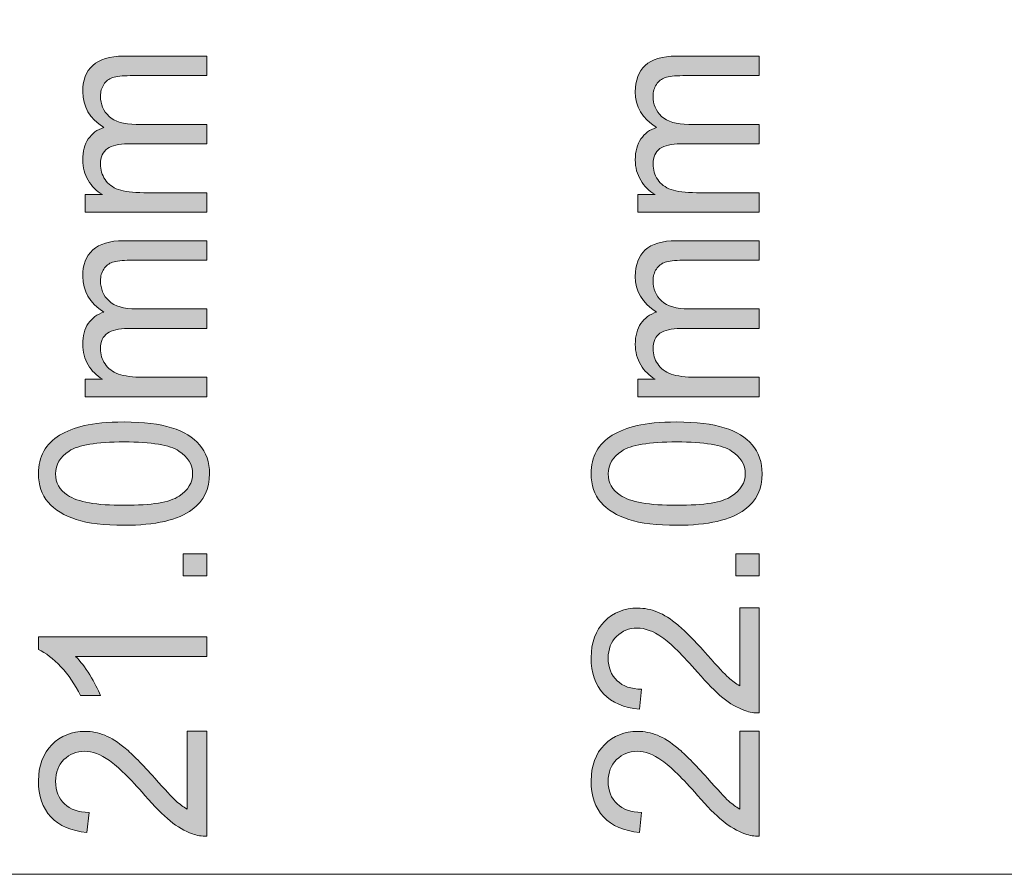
# Model space of a CAD drawing. Header units: millimetres. Extents: x 7 to 595, y -296 to -6.
# Tile 28 of 131: x 25 to 43, y -80 to -64. Entities that reach past the tile are written whole.
import ezdxf

# ---------------------------------------------------------------- set-up
doc = ezdxf.new("R2010")
doc.units = ezdxf.units.MM
doc.header["$MEASUREMENT"] = 0
doc.layers.add('Layer 1', color=7, linetype='Continuous', lineweight=0)

# ---------------------------------------------------------------- blocks, each defined once
blk = doc.blocks.new('Block_1')
at = {"layer": 'Layer 1', "true_color": 0x010101, "transparency": 33554687}
h = blk.add_hatch(color=18, dxfattribs=at)
edge = h.paths.add_edge_path()
edge.add_spline(control_points=[(28.391, -67.422), (28.391, -67.422), (26.17, -67.422), (26.17, -67.422), (26.17, -67.422), (26.17, -67.102), (26.17, -67.102), (26.17, -67.102), (26.484, -67.102), (26.484, -67.102), (26.375, -67.037), (26.288, -66.949), (26.222, -66.839), (26.156, -66.73), (26.123, -66.606), (26.123, -66.466), (26.123, -66.31), (26.157, -66.183), (26.225, -66.084), (26.293, -65.984), (26.388, -65.914), (26.511, -65.873), (26.252, -65.706), (26.123, -65.489), (26.123, -65.222), (26.123, -65.012), (26.184, -64.851), (26.306, -64.739), (26.428, -64.626), (26.615, -64.569), (26.868, -64.569), (26.868, -64.569), (28.391, -64.569), (28.391, -64.569), (28.391, -64.569), (28.391, -64.926), (28.391, -64.926), (28.391, -64.926), (26.993, -64.926), (26.993, -64.926), (26.843, -64.926), (26.735, -64.938), (26.669, -64.961), (26.602, -64.984), (26.549, -65.026), (26.509, -65.087), (26.468, -65.148), (26.448, -65.22), (26.448, -65.301), (26.448, -65.45), (26.5, -65.573), (26.604, -65.671), (26.708, -65.769), (26.874, -65.817), (27.102, -65.817), (27.102, -65.817), (28.391, -65.817), (28.391, -65.817), (28.391, -65.817), (28.391, -66.174), (28.391, -66.174), (28.391, -66.174), (26.95, -66.174), (26.95, -66.174), (26.783, -66.174), (26.657, -66.203), (26.574, -66.261), (26.49, -66.319), (26.448, -66.414), (26.448, -66.546), (26.448, -66.646), (26.476, -66.739), (26.532, -66.824), (26.587, -66.909), (26.669, -66.97), (26.776, -67.009), (26.883, -67.047), (27.038, -67.066), (27.24, -67.066), (27.24, -67.066), (28.391, -67.066), (28.391, -67.066), (28.391, -67.066), (28.391, -67.422), (28.391, -67.422)], knot_values=[0, 0, 0, 0, 1, 1, 1, 2, 2, 2, 3, 3, 3, 4, 4, 4, 5, 5, 5, 6, 6, 6, 7, 7, 7, 8, 8, 8, 9, 9, 9, 10, 10, 10, 11, 11, 11, 12, 12, 12, 13, 13, 13, 14, 14, 14, 15, 15, 15, 16, 16, 16, 17, 17, 17, 18, 18, 18, 19, 19, 19, 20, 20, 20, 21, 21, 21, 22, 22, 22, 23, 23, 23, 24, 24, 24, 25, 25, 25, 26, 26, 26, 27, 27, 27, 28, 28, 28, 28], degree=3, periodic=0)
h = blk.add_hatch(color=18, dxfattribs=at)
edge = h.paths.add_edge_path()
edge.add_spline(control_points=[(38.498, -67.422), (38.498, -67.422), (36.277, -67.422), (36.277, -67.422), (36.277, -67.422), (36.277, -67.102), (36.277, -67.102), (36.277, -67.102), (36.591, -67.102), (36.591, -67.102), (36.483, -67.037), (36.395, -66.949), (36.329, -66.839), (36.263, -66.73), (36.23, -66.606), (36.23, -66.466), (36.23, -66.31), (36.264, -66.183), (36.332, -66.084), (36.401, -65.984), (36.496, -65.914), (36.618, -65.873), (36.359, -65.706), (36.23, -65.489), (36.23, -65.222), (36.23, -65.012), (36.291, -64.851), (36.413, -64.739), (36.535, -64.626), (36.722, -64.569), (36.975, -64.569), (36.975, -64.569), (38.498, -64.569), (38.498, -64.569), (38.498, -64.569), (38.498, -64.926), (38.498, -64.926), (38.498, -64.926), (37.1, -64.926), (37.1, -64.926), (36.951, -64.926), (36.842, -64.938), (36.776, -64.961), (36.71, -64.984), (36.657, -65.026), (36.616, -65.087), (36.575, -65.148), (36.555, -65.22), (36.555, -65.301), (36.555, -65.45), (36.608, -65.573), (36.711, -65.671), (36.815, -65.769), (36.981, -65.817), (37.209, -65.817), (37.209, -65.817), (38.498, -65.817), (38.498, -65.817), (38.498, -65.817), (38.498, -66.174), (38.498, -66.174), (38.498, -66.174), (37.057, -66.174), (37.057, -66.174), (36.89, -66.174), (36.764, -66.203), (36.681, -66.261), (36.598, -66.319), (36.555, -66.414), (36.555, -66.546), (36.555, -66.646), (36.583, -66.739), (36.639, -66.824), (36.695, -66.909), (36.776, -66.97), (36.884, -67.009), (36.99, -67.047), (37.145, -67.066), (37.347, -67.066), (37.347, -67.066), (38.498, -67.066), (38.498, -67.066), (38.498, -67.066), (38.498, -67.422), (38.498, -67.422)], knot_values=[0, 0, 0, 0, 1, 1, 1, 2, 2, 2, 3, 3, 3, 4, 4, 4, 5, 5, 5, 6, 6, 6, 7, 7, 7, 8, 8, 8, 9, 9, 9, 10, 10, 10, 11, 11, 11, 12, 12, 12, 13, 13, 13, 14, 14, 14, 15, 15, 15, 16, 16, 16, 17, 17, 17, 18, 18, 18, 19, 19, 19, 20, 20, 20, 21, 21, 21, 22, 22, 22, 23, 23, 23, 24, 24, 24, 25, 25, 25, 26, 26, 26, 27, 27, 27, 28, 28, 28, 28], degree=3, periodic=0)
h = blk.add_hatch(color=18, dxfattribs=at)
edge = h.paths.add_edge_path()
edge.add_spline(control_points=[(28.391, -70.798), (28.391, -70.798), (26.17, -70.798), (26.17, -70.798), (26.17, -70.798), (26.17, -70.478), (26.17, -70.478), (26.17, -70.478), (26.484, -70.478), (26.484, -70.478), (26.375, -70.412), (26.288, -70.324), (26.222, -70.215), (26.156, -70.106), (26.123, -69.981), (26.123, -69.841), (26.123, -69.686), (26.157, -69.558), (26.225, -69.459), (26.293, -69.36), (26.388, -69.29), (26.511, -69.249), (26.252, -69.082), (26.123, -68.865), (26.123, -68.597), (26.123, -68.388), (26.184, -68.227), (26.306, -68.114), (26.428, -68.002), (26.615, -67.945), (26.868, -67.945), (26.868, -67.945), (28.391, -67.945), (28.391, -67.945), (28.391, -67.945), (28.391, -68.302), (28.391, -68.302), (28.391, -68.302), (26.993, -68.302), (26.993, -68.302), (26.843, -68.302), (26.735, -68.314), (26.669, -68.337), (26.602, -68.36), (26.549, -68.401), (26.509, -68.463), (26.468, -68.524), (26.448, -68.595), (26.448, -68.677), (26.448, -68.826), (26.5, -68.949), (26.604, -69.046), (26.708, -69.144), (26.874, -69.193), (27.102, -69.193), (27.102, -69.193), (28.391, -69.193), (28.391, -69.193), (28.391, -69.193), (28.391, -69.55), (28.391, -69.55), (28.391, -69.55), (26.95, -69.55), (26.95, -69.55), (26.783, -69.55), (26.657, -69.579), (26.574, -69.637), (26.49, -69.695), (26.448, -69.79), (26.448, -69.922), (26.448, -70.022), (26.476, -70.114), (26.532, -70.199), (26.587, -70.284), (26.669, -70.346), (26.776, -70.384), (26.883, -70.422), (27.038, -70.441), (27.24, -70.441), (27.24, -70.441), (28.391, -70.441), (28.391, -70.441), (28.391, -70.441), (28.391, -70.798), (28.391, -70.798)], knot_values=[0, 0, 0, 0, 1, 1, 1, 2, 2, 2, 3, 3, 3, 4, 4, 4, 5, 5, 5, 6, 6, 6, 7, 7, 7, 8, 8, 8, 9, 9, 9, 10, 10, 10, 11, 11, 11, 12, 12, 12, 13, 13, 13, 14, 14, 14, 15, 15, 15, 16, 16, 16, 17, 17, 17, 18, 18, 18, 19, 19, 19, 20, 20, 20, 21, 21, 21, 22, 22, 22, 23, 23, 23, 24, 24, 24, 25, 25, 25, 26, 26, 26, 27, 27, 27, 28, 28, 28, 28], degree=3, periodic=0)
h = blk.add_hatch(color=18, dxfattribs=at)
edge = h.paths.add_edge_path()
edge.add_spline(control_points=[(38.498, -70.798), (38.498, -70.798), (36.277, -70.798), (36.277, -70.798), (36.277, -70.798), (36.277, -70.478), (36.277, -70.478), (36.277, -70.478), (36.591, -70.478), (36.591, -70.478), (36.483, -70.412), (36.395, -70.324), (36.329, -70.215), (36.263, -70.106), (36.23, -69.981), (36.23, -69.841), (36.23, -69.686), (36.264, -69.558), (36.332, -69.459), (36.401, -69.36), (36.496, -69.29), (36.618, -69.249), (36.359, -69.082), (36.23, -68.865), (36.23, -68.597), (36.23, -68.388), (36.291, -68.227), (36.413, -68.114), (36.535, -68.002), (36.722, -67.945), (36.975, -67.945), (36.975, -67.945), (38.498, -67.945), (38.498, -67.945), (38.498, -67.945), (38.498, -68.302), (38.498, -68.302), (38.498, -68.302), (37.1, -68.302), (37.1, -68.302), (36.951, -68.302), (36.842, -68.314), (36.776, -68.337), (36.71, -68.36), (36.657, -68.401), (36.616, -68.463), (36.575, -68.524), (36.555, -68.595), (36.555, -68.677), (36.555, -68.826), (36.608, -68.949), (36.711, -69.046), (36.815, -69.144), (36.981, -69.193), (37.209, -69.193), (37.209, -69.193), (38.498, -69.193), (38.498, -69.193), (38.498, -69.193), (38.498, -69.55), (38.498, -69.55), (38.498, -69.55), (37.057, -69.55), (37.057, -69.55), (36.89, -69.55), (36.764, -69.579), (36.681, -69.637), (36.598, -69.695), (36.555, -69.79), (36.555, -69.922), (36.555, -70.022), (36.583, -70.114), (36.639, -70.199), (36.695, -70.284), (36.776, -70.346), (36.884, -70.384), (36.99, -70.422), (37.145, -70.441), (37.347, -70.441), (37.347, -70.441), (38.498, -70.441), (38.498, -70.441), (38.498, -70.441), (38.498, -70.798), (38.498, -70.798)], knot_values=[0, 0, 0, 0, 1, 1, 1, 2, 2, 2, 3, 3, 3, 4, 4, 4, 5, 5, 5, 6, 6, 6, 7, 7, 7, 8, 8, 8, 9, 9, 9, 10, 10, 10, 11, 11, 11, 12, 12, 12, 13, 13, 13, 14, 14, 14, 15, 15, 15, 16, 16, 16, 17, 17, 17, 18, 18, 18, 19, 19, 19, 20, 20, 20, 21, 21, 21, 22, 22, 22, 23, 23, 23, 24, 24, 24, 25, 25, 25, 26, 26, 26, 27, 27, 27, 28, 28, 28, 28], degree=3, periodic=0)
h = blk.add_hatch(color=18, dxfattribs=at)
edge = h.paths.add_edge_path()
edge.add_spline(control_points=[(26.88, -72.784), (27.385, -72.784), (27.72, -72.729), (27.885, -72.617), (28.051, -72.506), (28.134, -72.368), (28.134, -72.205), (28.134, -72.041), (28.051, -71.903), (27.884, -71.792), (27.718, -71.681), (27.383, -71.625), (26.88, -71.625), (26.376, -71.625), (26.041, -71.681), (25.876, -71.792), (25.709, -71.903), (25.627, -72.042), (25.627, -72.209), (25.627, -72.372), (25.7, -72.503), (25.846, -72.601), (26.033, -72.723), (26.378, -72.784), (26.88, -72.784)], knot_values=[0, 0, 0, 0, 1, 1, 1, 2, 2, 2, 3, 3, 3, 4, 4, 4, 5, 5, 5, 6, 6, 6, 7, 7, 7, 8, 8, 8, 8], degree=3, periodic=0)
edge = h.paths.add_edge_path()
edge.add_spline(control_points=[(26.879, -73.149), (26.517, -73.149), (26.225, -73.114), (26.004, -73.043), (25.782, -72.973), (25.612, -72.868), (25.493, -72.729), (25.374, -72.59), (25.314, -72.415), (25.314, -72.205), (25.314, -72.049), (25.347, -71.913), (25.413, -71.795), (25.48, -71.677), (25.575, -71.58), (25.7, -71.504), (25.824, -71.429), (25.976, -71.369), (26.155, -71.326), (26.334, -71.282), (26.576, -71.26), (26.879, -71.26), (27.238, -71.26), (27.529, -71.296), (27.75, -71.365), (27.972, -71.435), (28.143, -71.539), (28.262, -71.679), (28.382, -71.817), (28.442, -71.993), (28.442, -72.205), (28.442, -72.484), (28.337, -72.703), (28.127, -72.862), (27.87, -73.054), (27.454, -73.149), (26.879, -73.149), (26.879, -73.149), (26.879, -73.149), (26.879, -73.149)], knot_values=[0, 0, 0, 0, 1, 1, 1, 2, 2, 2, 3, 3, 3, 4, 4, 4, 5, 5, 5, 6, 6, 6, 7, 7, 7, 8, 8, 8, 9, 9, 9, 10, 10, 10, 11, 11, 11, 12, 12, 12, 13, 13, 13, 13], degree=3, periodic=0)
h = blk.add_hatch(color=18, dxfattribs=at)
edge = h.paths.add_edge_path()
edge.add_spline(control_points=[(36.988, -72.784), (37.492, -72.784), (37.827, -72.729), (37.992, -72.617), (38.159, -72.506), (38.241, -72.368), (38.241, -72.205), (38.241, -72.041), (38.158, -71.903), (37.992, -71.792), (37.825, -71.681), (37.49, -71.625), (36.988, -71.625), (36.483, -71.625), (36.148, -71.681), (35.983, -71.792), (35.817, -71.903), (35.734, -72.042), (35.734, -72.209), (35.734, -72.372), (35.807, -72.503), (35.954, -72.601), (36.14, -72.723), (36.485, -72.784), (36.988, -72.784)], knot_values=[0, 0, 0, 0, 1, 1, 1, 2, 2, 2, 3, 3, 3, 4, 4, 4, 5, 5, 5, 6, 6, 6, 7, 7, 7, 8, 8, 8, 8], degree=3, periodic=0)
edge = h.paths.add_edge_path()
edge.add_spline(control_points=[(36.986, -73.149), (36.625, -73.149), (36.332, -73.114), (36.111, -73.043), (35.889, -72.973), (35.719, -72.868), (35.6, -72.729), (35.481, -72.59), (35.422, -72.415), (35.422, -72.205), (35.422, -72.049), (35.454, -71.913), (35.521, -71.795), (35.587, -71.677), (35.683, -71.58), (35.807, -71.504), (35.931, -71.429), (36.083, -71.369), (36.262, -71.326), (36.441, -71.282), (36.683, -71.26), (36.986, -71.26), (37.346, -71.26), (37.637, -71.296), (37.858, -71.365), (38.079, -71.435), (38.25, -71.539), (38.37, -71.679), (38.489, -71.817), (38.549, -71.993), (38.549, -72.205), (38.549, -72.484), (38.444, -72.703), (38.234, -72.862), (37.977, -73.054), (37.562, -73.149), (36.986, -73.149), (36.986, -73.149), (36.986, -73.149), (36.986, -73.149)], knot_values=[0, 0, 0, 0, 1, 1, 1, 2, 2, 2, 3, 3, 3, 4, 4, 4, 5, 5, 5, 6, 6, 6, 7, 7, 7, 8, 8, 8, 9, 9, 9, 10, 10, 10, 11, 11, 11, 12, 12, 12, 13, 13, 13, 13], degree=3, periodic=0)
for points in [[(28.391, -74.076), (27.963, -74.076), (27.963, -73.671), (28.391, -73.671)], [(38.498, -74.076), (38.07, -74.076), (38.07, -73.671), (38.498, -73.671)]]:
    blk.add_hatch(color=18, dxfattribs=at).paths.add_polyline_path(points)
h = blk.add_hatch(color=18, dxfattribs=at)
edge = h.paths.add_edge_path()
edge.add_spline(control_points=[(38.139, -74.66), (38.139, -74.66), (38.498, -74.66), (38.498, -74.66), (38.498, -74.66), (38.498, -76.581), (38.498, -76.581), (38.407, -76.584), (38.32, -76.57), (38.236, -76.539), (38.099, -76.49), (37.962, -76.411), (37.829, -76.302), (37.696, -76.194), (37.542, -76.038), (37.367, -75.836), (37.094, -75.522), (36.878, -75.309), (36.718, -75.197), (36.558, -75.085), (36.407, -75.029), (36.264, -75.029), (36.115, -75.029), (35.99, -75.08), (35.887, -75.181), (35.785, -75.282), (35.734, -75.415), (35.734, -75.578), (35.734, -75.75), (35.788, -75.888), (35.897, -75.991), (36.004, -76.094), (36.154, -76.146), (36.346, -76.148), (36.346, -76.148), (36.307, -76.512), (36.307, -76.512), (36.019, -76.487), (35.8, -76.393), (35.648, -76.229), (35.497, -76.065), (35.422, -75.846), (35.422, -75.569), (35.422, -75.291), (35.503, -75.07), (35.666, -74.908), (35.83, -74.745), (36.032, -74.664), (36.273, -74.664), (36.396, -74.664), (36.516, -74.688), (36.635, -74.736), (36.754, -74.783), (36.879, -74.862), (37.01, -74.972), (37.14, -75.083), (37.321, -75.266), (37.549, -75.522), (37.739, -75.736), (37.867, -75.873), (37.935, -75.934), (38.002, -75.995), (38.07, -76.045), (38.139, -76.085), (38.139, -76.085), (38.139, -74.66), (38.139, -74.66)], knot_values=[0, 0, 0, 0, 1, 1, 1, 2, 2, 2, 3, 3, 3, 4, 4, 4, 5, 5, 5, 6, 6, 6, 7, 7, 7, 8, 8, 8, 9, 9, 9, 10, 10, 10, 11, 11, 11, 12, 12, 12, 13, 13, 13, 14, 14, 14, 15, 15, 15, 16, 16, 16, 17, 17, 17, 18, 18, 18, 19, 19, 19, 20, 20, 20, 21, 21, 21, 22, 22, 22, 22], degree=3, periodic=0)
h = blk.add_hatch(color=18, dxfattribs=at)
edge = h.paths.add_edge_path()
edge.add_spline(control_points=[(28.391, -75.191), (28.391, -75.191), (28.391, -75.548), (28.391, -75.548), (28.391, -75.548), (25.993, -75.548), (25.993, -75.548), (26.08, -75.634), (26.167, -75.746), (26.253, -75.886), (26.339, -76.025), (26.404, -76.15), (26.447, -76.261), (26.447, -76.261), (26.083, -76.261), (26.083, -76.261), (25.985, -76.062), (25.865, -75.888), (25.724, -75.738), (25.583, -75.589), (25.447, -75.483), (25.314, -75.421), (25.314, -75.421), (25.314, -75.191), (25.314, -75.191), (25.314, -75.191), (28.391, -75.191), (28.391, -75.191)], knot_values=[0, 0, 0, 0, 1, 1, 1, 2, 2, 2, 3, 3, 3, 4, 4, 4, 5, 5, 5, 6, 6, 6, 7, 7, 7, 8, 8, 8, 9, 9, 9, 9], degree=3, periodic=0)
h = blk.add_hatch(color=18, dxfattribs=at)
edge = h.paths.add_edge_path()
edge.add_spline(control_points=[(28.031, -76.914), (28.031, -76.914), (28.391, -76.914), (28.391, -76.914), (28.391, -76.914), (28.391, -78.835), (28.391, -78.835), (28.3, -78.838), (28.213, -78.824), (28.129, -78.793), (27.991, -78.744), (27.855, -78.665), (27.722, -78.556), (27.589, -78.447), (27.434, -78.292), (27.26, -78.09), (26.987, -77.776), (26.771, -77.563), (26.611, -77.451), (26.451, -77.339), (26.3, -77.283), (26.157, -77.283), (26.008, -77.283), (25.883, -77.334), (25.78, -77.435), (25.678, -77.536), (25.627, -77.669), (25.627, -77.831), (25.627, -78.004), (25.681, -78.141), (25.789, -78.245), (25.897, -78.348), (26.047, -78.4), (26.239, -78.401), (26.239, -78.401), (26.2, -78.766), (26.2, -78.766), (25.912, -78.741), (25.692, -78.647), (25.541, -78.483), (25.39, -78.319), (25.314, -78.1), (25.314, -77.823), (25.314, -77.545), (25.396, -77.324), (25.559, -77.162), (25.722, -76.999), (25.925, -76.918), (26.166, -76.918), (26.288, -76.918), (26.409, -76.942), (26.527, -76.99), (26.646, -77.037), (26.771, -77.116), (26.902, -77.226), (27.033, -77.337), (27.213, -77.52), (27.442, -77.775), (27.631, -77.989), (27.76, -78.127), (27.827, -78.188), (27.895, -78.249), (27.963, -78.299), (28.031, -78.339), (28.031, -78.339), (28.031, -76.914), (28.031, -76.914)], knot_values=[0, 0, 0, 0, 1, 1, 1, 2, 2, 2, 3, 3, 3, 4, 4, 4, 5, 5, 5, 6, 6, 6, 7, 7, 7, 8, 8, 8, 9, 9, 9, 10, 10, 10, 11, 11, 11, 12, 12, 12, 13, 13, 13, 14, 14, 14, 15, 15, 15, 16, 16, 16, 17, 17, 17, 18, 18, 18, 19, 19, 19, 20, 20, 20, 21, 21, 21, 22, 22, 22, 22], degree=3, periodic=0)
h = blk.add_hatch(color=18, dxfattribs=at)
edge = h.paths.add_edge_path()
edge.add_spline(control_points=[(38.139, -76.914), (38.139, -76.914), (38.498, -76.914), (38.498, -76.914), (38.498, -76.914), (38.498, -78.835), (38.498, -78.835), (38.407, -78.838), (38.32, -78.824), (38.236, -78.793), (38.099, -78.744), (37.962, -78.665), (37.829, -78.556), (37.696, -78.447), (37.542, -78.292), (37.367, -78.09), (37.094, -77.776), (36.878, -77.563), (36.718, -77.451), (36.558, -77.339), (36.407, -77.283), (36.264, -77.283), (36.115, -77.283), (35.99, -77.334), (35.887, -77.435), (35.785, -77.536), (35.734, -77.669), (35.734, -77.831), (35.734, -78.004), (35.788, -78.141), (35.897, -78.245), (36.004, -78.348), (36.154, -78.4), (36.346, -78.401), (36.346, -78.401), (36.307, -78.766), (36.307, -78.766), (36.019, -78.741), (35.8, -78.647), (35.648, -78.483), (35.497, -78.319), (35.422, -78.1), (35.422, -77.823), (35.422, -77.545), (35.503, -77.324), (35.666, -77.162), (35.83, -76.999), (36.032, -76.918), (36.273, -76.918), (36.396, -76.918), (36.516, -76.942), (36.635, -76.99), (36.754, -77.037), (36.879, -77.116), (37.01, -77.226), (37.14, -77.337), (37.321, -77.52), (37.549, -77.775), (37.739, -77.989), (37.867, -78.127), (37.935, -78.188), (38.002, -78.249), (38.07, -78.299), (38.139, -78.339), (38.139, -78.339), (38.139, -76.914), (38.139, -76.914)], knot_values=[0, 0, 0, 0, 1, 1, 1, 2, 2, 2, 3, 3, 3, 4, 4, 4, 5, 5, 5, 6, 6, 6, 7, 7, 7, 8, 8, 8, 9, 9, 9, 10, 10, 10, 11, 11, 11, 12, 12, 12, 13, 13, 13, 14, 14, 14, 15, 15, 15, 16, 16, 16, 17, 17, 17, 18, 18, 18, 19, 19, 19, 20, 20, 20, 21, 21, 21, 22, 22, 22, 22], degree=3, periodic=0)
at = {"layer": 'Layer 1'}
for points in [[(28.391, -74.076), (27.963, -74.076), (27.963, -73.671), (28.391, -73.671)], [(38.498, -74.076), (38.07, -74.076), (38.07, -73.671), (38.498, -73.671)]]:
    blk.add_lwpolyline(points, close=True, dxfattribs=at)
for points, knots in [([(28.391, -67.422), (28.391, -67.422), (26.17, -67.422), (26.17, -67.422), (26.17, -67.422), (26.17, -67.102), (26.17, -67.102), (26.17, -67.102), (26.484, -67.102), (26.484, -67.102), (26.375, -67.037), (26.288, -66.949), (26.222, -66.839), (26.156, -66.73), (26.123, -66.606), (26.123, -66.466), (26.123, -66.31), (26.157, -66.183), (26.225, -66.084), (26.293, -65.984), (26.388, -65.914), (26.511, -65.873), (26.252, -65.706), (26.123, -65.489), (26.123, -65.222), (26.123, -65.012), (26.184, -64.851), (26.306, -64.739), (26.428, -64.626), (26.615, -64.569), (26.868, -64.569), (26.868, -64.569), (28.391, -64.569), (28.391, -64.569), (28.391, -64.569), (28.391, -64.926), (28.391, -64.926), (28.391, -64.926), (26.993, -64.926), (26.993, -64.926), (26.843, -64.926), (26.735, -64.938), (26.669, -64.961), (26.602, -64.984), (26.549, -65.026), (26.509, -65.087), (26.468, -65.148), (26.448, -65.22), (26.448, -65.301), (26.448, -65.45), (26.5, -65.573), (26.604, -65.671), (26.708, -65.769), (26.874, -65.817), (27.102, -65.817), (27.102, -65.817), (28.391, -65.817), (28.391, -65.817), (28.391, -65.817), (28.391, -66.174), (28.391, -66.174), (28.391, -66.174), (26.95, -66.174), (26.95, -66.174), (26.783, -66.174), (26.657, -66.203), (26.574, -66.261), (26.49, -66.319), (26.448, -66.414), (26.448, -66.546), (26.448, -66.646), (26.476, -66.739), (26.532, -66.824), (26.587, -66.909), (26.669, -66.97), (26.776, -67.009), (26.883, -67.047), (27.038, -67.066), (27.24, -67.066), (27.24, -67.066), (28.391, -67.066), (28.391, -67.066), (28.391, -67.066), (28.391, -67.422), (28.391, -67.422)], [0, 0, 0, 0, 1, 1, 1, 2, 2, 2, 3, 3, 3, 4, 4, 4, 5, 5, 5, 6, 6, 6, 7, 7, 7, 8, 8, 8, 9, 9, 9, 10, 10, 10, 11, 11, 11, 12, 12, 12, 13, 13, 13, 14, 14, 14, 15, 15, 15, 16, 16, 16, 17, 17, 17, 18, 18, 18, 19, 19, 19, 20, 20, 20, 21, 21, 21, 22, 22, 22, 23, 23, 23, 24, 24, 24, 25, 25, 25, 26, 26, 26, 27, 27, 27, 28, 28, 28, 28]), ([(38.498, -67.422), (38.498, -67.422), (36.277, -67.422), (36.277, -67.422), (36.277, -67.422), (36.277, -67.102), (36.277, -67.102), (36.277, -67.102), (36.591, -67.102), (36.591, -67.102), (36.483, -67.037), (36.395, -66.949), (36.329, -66.839), (36.263, -66.73), (36.23, -66.606), (36.23, -66.466), (36.23, -66.31), (36.264, -66.183), (36.332, -66.084), (36.401, -65.984), (36.496, -65.914), (36.618, -65.873), (36.359, -65.706), (36.23, -65.489), (36.23, -65.222), (36.23, -65.012), (36.291, -64.851), (36.413, -64.739), (36.535, -64.626), (36.722, -64.569), (36.975, -64.569), (36.975, -64.569), (38.498, -64.569), (38.498, -64.569), (38.498, -64.569), (38.498, -64.926), (38.498, -64.926), (38.498, -64.926), (37.1, -64.926), (37.1, -64.926), (36.951, -64.926), (36.842, -64.938), (36.776, -64.961), (36.71, -64.984), (36.657, -65.026), (36.616, -65.087), (36.575, -65.148), (36.555, -65.22), (36.555, -65.301), (36.555, -65.45), (36.608, -65.573), (36.711, -65.671), (36.815, -65.769), (36.981, -65.817), (37.209, -65.817), (37.209, -65.817), (38.498, -65.817), (38.498, -65.817), (38.498, -65.817), (38.498, -66.174), (38.498, -66.174), (38.498, -66.174), (37.057, -66.174), (37.057, -66.174), (36.89, -66.174), (36.764, -66.203), (36.681, -66.261), (36.598, -66.319), (36.555, -66.414), (36.555, -66.546), (36.555, -66.646), (36.583, -66.739), (36.639, -66.824), (36.695, -66.909), (36.776, -66.97), (36.884, -67.009), (36.99, -67.047), (37.145, -67.066), (37.347, -67.066), (37.347, -67.066), (38.498, -67.066), (38.498, -67.066), (38.498, -67.066), (38.498, -67.422), (38.498, -67.422)], [0, 0, 0, 0, 1, 1, 1, 2, 2, 2, 3, 3, 3, 4, 4, 4, 5, 5, 5, 6, 6, 6, 7, 7, 7, 8, 8, 8, 9, 9, 9, 10, 10, 10, 11, 11, 11, 12, 12, 12, 13, 13, 13, 14, 14, 14, 15, 15, 15, 16, 16, 16, 17, 17, 17, 18, 18, 18, 19, 19, 19, 20, 20, 20, 21, 21, 21, 22, 22, 22, 23, 23, 23, 24, 24, 24, 25, 25, 25, 26, 26, 26, 27, 27, 27, 28, 28, 28, 28]), ([(28.391, -70.798), (28.391, -70.798), (26.17, -70.798), (26.17, -70.798), (26.17, -70.798), (26.17, -70.478), (26.17, -70.478), (26.17, -70.478), (26.484, -70.478), (26.484, -70.478), (26.375, -70.412), (26.288, -70.324), (26.222, -70.215), (26.156, -70.106), (26.123, -69.981), (26.123, -69.841), (26.123, -69.686), (26.157, -69.558), (26.225, -69.459), (26.293, -69.36), (26.388, -69.29), (26.511, -69.249), (26.252, -69.082), (26.123, -68.865), (26.123, -68.597), (26.123, -68.388), (26.184, -68.227), (26.306, -68.114), (26.428, -68.002), (26.615, -67.945), (26.868, -67.945), (26.868, -67.945), (28.391, -67.945), (28.391, -67.945), (28.391, -67.945), (28.391, -68.302), (28.391, -68.302), (28.391, -68.302), (26.993, -68.302), (26.993, -68.302), (26.843, -68.302), (26.735, -68.314), (26.669, -68.337), (26.602, -68.36), (26.549, -68.401), (26.509, -68.463), (26.468, -68.524), (26.448, -68.595), (26.448, -68.677), (26.448, -68.826), (26.5, -68.949), (26.604, -69.046), (26.708, -69.144), (26.874, -69.193), (27.102, -69.193), (27.102, -69.193), (28.391, -69.193), (28.391, -69.193), (28.391, -69.193), (28.391, -69.55), (28.391, -69.55), (28.391, -69.55), (26.95, -69.55), (26.95, -69.55), (26.783, -69.55), (26.657, -69.579), (26.574, -69.637), (26.49, -69.695), (26.448, -69.79), (26.448, -69.922), (26.448, -70.022), (26.476, -70.114), (26.532, -70.199), (26.587, -70.284), (26.669, -70.346), (26.776, -70.384), (26.883, -70.422), (27.038, -70.441), (27.24, -70.441), (27.24, -70.441), (28.391, -70.441), (28.391, -70.441), (28.391, -70.441), (28.391, -70.798), (28.391, -70.798)], [0, 0, 0, 0, 1, 1, 1, 2, 2, 2, 3, 3, 3, 4, 4, 4, 5, 5, 5, 6, 6, 6, 7, 7, 7, 8, 8, 8, 9, 9, 9, 10, 10, 10, 11, 11, 11, 12, 12, 12, 13, 13, 13, 14, 14, 14, 15, 15, 15, 16, 16, 16, 17, 17, 17, 18, 18, 18, 19, 19, 19, 20, 20, 20, 21, 21, 21, 22, 22, 22, 23, 23, 23, 24, 24, 24, 25, 25, 25, 26, 26, 26, 27, 27, 27, 28, 28, 28, 28]), ([(38.498, -70.798), (38.498, -70.798), (36.277, -70.798), (36.277, -70.798), (36.277, -70.798), (36.277, -70.478), (36.277, -70.478), (36.277, -70.478), (36.591, -70.478), (36.591, -70.478), (36.483, -70.412), (36.395, -70.324), (36.329, -70.215), (36.263, -70.106), (36.23, -69.981), (36.23, -69.841), (36.23, -69.686), (36.264, -69.558), (36.332, -69.459), (36.401, -69.36), (36.496, -69.29), (36.618, -69.249), (36.359, -69.082), (36.23, -68.865), (36.23, -68.597), (36.23, -68.388), (36.291, -68.227), (36.413, -68.114), (36.535, -68.002), (36.722, -67.945), (36.975, -67.945), (36.975, -67.945), (38.498, -67.945), (38.498, -67.945), (38.498, -67.945), (38.498, -68.302), (38.498, -68.302), (38.498, -68.302), (37.1, -68.302), (37.1, -68.302), (36.951, -68.302), (36.842, -68.314), (36.776, -68.337), (36.71, -68.36), (36.657, -68.401), (36.616, -68.463), (36.575, -68.524), (36.555, -68.595), (36.555, -68.677), (36.555, -68.826), (36.608, -68.949), (36.711, -69.046), (36.815, -69.144), (36.981, -69.193), (37.209, -69.193), (37.209, -69.193), (38.498, -69.193), (38.498, -69.193), (38.498, -69.193), (38.498, -69.55), (38.498, -69.55), (38.498, -69.55), (37.057, -69.55), (37.057, -69.55), (36.89, -69.55), (36.764, -69.579), (36.681, -69.637), (36.598, -69.695), (36.555, -69.79), (36.555, -69.922), (36.555, -70.022), (36.583, -70.114), (36.639, -70.199), (36.695, -70.284), (36.776, -70.346), (36.884, -70.384), (36.99, -70.422), (37.145, -70.441), (37.347, -70.441), (37.347, -70.441), (38.498, -70.441), (38.498, -70.441), (38.498, -70.441), (38.498, -70.798), (38.498, -70.798)], [0, 0, 0, 0, 1, 1, 1, 2, 2, 2, 3, 3, 3, 4, 4, 4, 5, 5, 5, 6, 6, 6, 7, 7, 7, 8, 8, 8, 9, 9, 9, 10, 10, 10, 11, 11, 11, 12, 12, 12, 13, 13, 13, 14, 14, 14, 15, 15, 15, 16, 16, 16, 17, 17, 17, 18, 18, 18, 19, 19, 19, 20, 20, 20, 21, 21, 21, 22, 22, 22, 23, 23, 23, 24, 24, 24, 25, 25, 25, 26, 26, 26, 27, 27, 27, 28, 28, 28, 28]), ([(26.879, -73.149), (26.517, -73.149), (26.225, -73.114), (26.004, -73.043), (25.782, -72.973), (25.612, -72.868), (25.493, -72.729), (25.374, -72.59), (25.314, -72.415), (25.314, -72.205), (25.314, -72.049), (25.347, -71.913), (25.413, -71.795), (25.48, -71.677), (25.575, -71.58), (25.7, -71.504), (25.824, -71.429), (25.976, -71.369), (26.155, -71.326), (26.334, -71.282), (26.576, -71.26), (26.879, -71.26), (27.238, -71.26), (27.529, -71.296), (27.75, -71.365), (27.972, -71.435), (28.143, -71.539), (28.262, -71.679), (28.382, -71.817), (28.442, -71.993), (28.442, -72.205), (28.442, -72.484), (28.337, -72.703), (28.127, -72.862), (27.87, -73.054), (27.454, -73.149), (26.879, -73.149), (26.879, -73.149), (26.879, -73.149), (26.879, -73.149)], [0, 0, 0, 0, 1, 1, 1, 2, 2, 2, 3, 3, 3, 4, 4, 4, 5, 5, 5, 6, 6, 6, 7, 7, 7, 8, 8, 8, 9, 9, 9, 10, 10, 10, 11, 11, 11, 12, 12, 12, 13, 13, 13, 13]), ([(36.986, -73.149), (36.625, -73.149), (36.332, -73.114), (36.111, -73.043), (35.889, -72.973), (35.719, -72.868), (35.6, -72.729), (35.481, -72.59), (35.422, -72.415), (35.422, -72.205), (35.422, -72.049), (35.454, -71.913), (35.521, -71.795), (35.587, -71.677), (35.683, -71.58), (35.807, -71.504), (35.931, -71.429), (36.083, -71.369), (36.262, -71.326), (36.441, -71.282), (36.683, -71.26), (36.986, -71.26), (37.346, -71.26), (37.637, -71.296), (37.858, -71.365), (38.079, -71.435), (38.25, -71.539), (38.37, -71.679), (38.489, -71.817), (38.549, -71.993), (38.549, -72.205), (38.549, -72.484), (38.444, -72.703), (38.234, -72.862), (37.977, -73.054), (37.562, -73.149), (36.986, -73.149), (36.986, -73.149), (36.986, -73.149), (36.986, -73.149)], [0, 0, 0, 0, 1, 1, 1, 2, 2, 2, 3, 3, 3, 4, 4, 4, 5, 5, 5, 6, 6, 6, 7, 7, 7, 8, 8, 8, 9, 9, 9, 10, 10, 10, 11, 11, 11, 12, 12, 12, 13, 13, 13, 13]), ([(26.88, -72.784), (27.385, -72.784), (27.72, -72.729), (27.885, -72.617), (28.051, -72.506), (28.134, -72.368), (28.134, -72.205), (28.134, -72.041), (28.051, -71.903), (27.884, -71.792), (27.718, -71.681), (27.383, -71.625), (26.88, -71.625), (26.376, -71.625), (26.041, -71.681), (25.876, -71.792), (25.709, -71.903), (25.627, -72.042), (25.627, -72.209), (25.627, -72.372), (25.7, -72.503), (25.846, -72.601), (26.033, -72.723), (26.378, -72.784), (26.88, -72.784)], [0, 0, 0, 0, 1, 1, 1, 2, 2, 2, 3, 3, 3, 4, 4, 4, 5, 5, 5, 6, 6, 6, 7, 7, 7, 8, 8, 8, 8]), ([(36.988, -72.784), (37.492, -72.784), (37.827, -72.729), (37.992, -72.617), (38.159, -72.506), (38.241, -72.368), (38.241, -72.205), (38.241, -72.041), (38.158, -71.903), (37.992, -71.792), (37.825, -71.681), (37.49, -71.625), (36.988, -71.625), (36.483, -71.625), (36.148, -71.681), (35.983, -71.792), (35.817, -71.903), (35.734, -72.042), (35.734, -72.209), (35.734, -72.372), (35.807, -72.503), (35.954, -72.601), (36.14, -72.723), (36.485, -72.784), (36.988, -72.784)], [0, 0, 0, 0, 1, 1, 1, 2, 2, 2, 3, 3, 3, 4, 4, 4, 5, 5, 5, 6, 6, 6, 7, 7, 7, 8, 8, 8, 8]), ([(38.139, -74.66), (38.139, -74.66), (38.498, -74.66), (38.498, -74.66), (38.498, -74.66), (38.498, -76.581), (38.498, -76.581), (38.407, -76.584), (38.32, -76.57), (38.236, -76.539), (38.099, -76.49), (37.962, -76.411), (37.829, -76.302), (37.696, -76.194), (37.542, -76.038), (37.367, -75.836), (37.094, -75.522), (36.878, -75.309), (36.718, -75.197), (36.558, -75.085), (36.407, -75.029), (36.264, -75.029), (36.115, -75.029), (35.99, -75.08), (35.887, -75.181), (35.785, -75.282), (35.734, -75.415), (35.734, -75.578), (35.734, -75.75), (35.788, -75.888), (35.897, -75.991), (36.004, -76.094), (36.154, -76.146), (36.346, -76.148), (36.346, -76.148), (36.307, -76.512), (36.307, -76.512), (36.019, -76.487), (35.8, -76.393), (35.648, -76.229), (35.497, -76.065), (35.422, -75.846), (35.422, -75.569), (35.422, -75.291), (35.503, -75.07), (35.666, -74.908), (35.83, -74.745), (36.032, -74.664), (36.273, -74.664), (36.396, -74.664), (36.516, -74.688), (36.635, -74.736), (36.754, -74.783), (36.879, -74.862), (37.01, -74.972), (37.14, -75.083), (37.321, -75.266), (37.549, -75.522), (37.739, -75.736), (37.867, -75.873), (37.935, -75.934), (38.002, -75.995), (38.07, -76.045), (38.139, -76.085), (38.139, -76.085), (38.139, -74.66), (38.139, -74.66)], [0, 0, 0, 0, 1, 1, 1, 2, 2, 2, 3, 3, 3, 4, 4, 4, 5, 5, 5, 6, 6, 6, 7, 7, 7, 8, 8, 8, 9, 9, 9, 10, 10, 10, 11, 11, 11, 12, 12, 12, 13, 13, 13, 14, 14, 14, 15, 15, 15, 16, 16, 16, 17, 17, 17, 18, 18, 18, 19, 19, 19, 20, 20, 20, 21, 21, 21, 22, 22, 22, 22]), ([(28.391, -75.191), (28.391, -75.191), (28.391, -75.548), (28.391, -75.548), (28.391, -75.548), (25.993, -75.548), (25.993, -75.548), (26.08, -75.634), (26.167, -75.746), (26.253, -75.886), (26.339, -76.025), (26.404, -76.15), (26.447, -76.261), (26.447, -76.261), (26.083, -76.261), (26.083, -76.261), (25.985, -76.062), (25.865, -75.888), (25.724, -75.738), (25.583, -75.589), (25.447, -75.483), (25.314, -75.421), (25.314, -75.421), (25.314, -75.191), (25.314, -75.191), (25.314, -75.191), (28.391, -75.191), (28.391, -75.191)], [0, 0, 0, 0, 1, 1, 1, 2, 2, 2, 3, 3, 3, 4, 4, 4, 5, 5, 5, 6, 6, 6, 7, 7, 7, 8, 8, 8, 9, 9, 9, 9]), ([(28.031, -76.914), (28.031, -76.914), (28.391, -76.914), (28.391, -76.914), (28.391, -76.914), (28.391, -78.835), (28.391, -78.835), (28.3, -78.838), (28.213, -78.824), (28.129, -78.793), (27.991, -78.744), (27.855, -78.665), (27.722, -78.556), (27.589, -78.447), (27.434, -78.292), (27.26, -78.09), (26.987, -77.776), (26.771, -77.563), (26.611, -77.451), (26.451, -77.339), (26.3, -77.283), (26.157, -77.283), (26.008, -77.283), (25.883, -77.334), (25.78, -77.435), (25.678, -77.536), (25.627, -77.669), (25.627, -77.831), (25.627, -78.004), (25.681, -78.141), (25.789, -78.245), (25.897, -78.348), (26.047, -78.4), (26.239, -78.401), (26.239, -78.401), (26.2, -78.766), (26.2, -78.766), (25.912, -78.741), (25.692, -78.647), (25.541, -78.483), (25.39, -78.319), (25.314, -78.1), (25.314, -77.823), (25.314, -77.545), (25.396, -77.324), (25.559, -77.162), (25.722, -76.999), (25.925, -76.918), (26.166, -76.918), (26.288, -76.918), (26.409, -76.942), (26.527, -76.99), (26.646, -77.037), (26.771, -77.116), (26.902, -77.226), (27.033, -77.337), (27.213, -77.52), (27.442, -77.775), (27.631, -77.989), (27.76, -78.127), (27.827, -78.188), (27.895, -78.249), (27.963, -78.299), (28.031, -78.339), (28.031, -78.339), (28.031, -76.914), (28.031, -76.914)], [0, 0, 0, 0, 1, 1, 1, 2, 2, 2, 3, 3, 3, 4, 4, 4, 5, 5, 5, 6, 6, 6, 7, 7, 7, 8, 8, 8, 9, 9, 9, 10, 10, 10, 11, 11, 11, 12, 12, 12, 13, 13, 13, 14, 14, 14, 15, 15, 15, 16, 16, 16, 17, 17, 17, 18, 18, 18, 19, 19, 19, 20, 20, 20, 21, 21, 21, 22, 22, 22, 22]), ([(38.139, -76.914), (38.139, -76.914), (38.498, -76.914), (38.498, -76.914), (38.498, -76.914), (38.498, -78.835), (38.498, -78.835), (38.407, -78.838), (38.32, -78.824), (38.236, -78.793), (38.099, -78.744), (37.962, -78.665), (37.829, -78.556), (37.696, -78.447), (37.542, -78.292), (37.367, -78.09), (37.094, -77.776), (36.878, -77.563), (36.718, -77.451), (36.558, -77.339), (36.407, -77.283), (36.264, -77.283), (36.115, -77.283), (35.99, -77.334), (35.887, -77.435), (35.785, -77.536), (35.734, -77.669), (35.734, -77.831), (35.734, -78.004), (35.788, -78.141), (35.897, -78.245), (36.004, -78.348), (36.154, -78.4), (36.346, -78.401), (36.346, -78.401), (36.307, -78.766), (36.307, -78.766), (36.019, -78.741), (35.8, -78.647), (35.648, -78.483), (35.497, -78.319), (35.422, -78.1), (35.422, -77.823), (35.422, -77.545), (35.503, -77.324), (35.666, -77.162), (35.83, -76.999), (36.032, -76.918), (36.273, -76.918), (36.396, -76.918), (36.516, -76.942), (36.635, -76.99), (36.754, -77.037), (36.879, -77.116), (37.01, -77.226), (37.14, -77.337), (37.321, -77.52), (37.549, -77.775), (37.739, -77.989), (37.867, -78.127), (37.935, -78.188), (38.002, -78.249), (38.07, -78.299), (38.139, -78.339), (38.139, -78.339), (38.139, -76.914), (38.139, -76.914)], [0, 0, 0, 0, 1, 1, 1, 2, 2, 2, 3, 3, 3, 4, 4, 4, 5, 5, 5, 6, 6, 6, 7, 7, 7, 8, 8, 8, 9, 9, 9, 10, 10, 10, 11, 11, 11, 12, 12, 12, 13, 13, 13, 14, 14, 14, 15, 15, 15, 16, 16, 16, 17, 17, 17, 18, 18, 18, 19, 19, 19, 20, 20, 20, 21, 21, 21, 22, 22, 22, 22])]:
    blk.add_open_spline(points, degree=3, knots=knots, dxfattribs=at)
blk = doc.blocks.new('Block_0')
at = {"layer": 'Layer 1', "color": 240, "lineweight": 0, "true_color": 0xed2224}
blk.add_open_spline([(13.607, -5.532), (13.607, -5.532), (161.807, -5.532), (161.807, -5.532), (164.557, -5.532), (166.807, -7.782), (166.807, -10.532), (166.807, -10.532), (166.807, -79.532), (166.807, -79.532), (166.807, -79.532), (8.607, -79.532), (8.607, -79.532), (8.607, -79.532), (8.607, -10.532), (8.607, -10.532), (8.607, -7.782), (10.857, -5.532), (13.607, -5.532)], degree=3, knots=[0, 0, 0, 0, 1, 1, 1, 2, 2, 2, 3, 3, 3, 4, 4, 4, 5, 5, 5, 6, 6, 6, 6], dxfattribs=at)
at = {"layer": 'Layer 1'}
blk.add_blockref('Block_1', (0, 0), dxfattribs=at)

msp = doc.modelspace()

# ---------------------------------------------------------------- block references
at = {"layer": 'Layer 1'}
msp.add_blockref('Block_0', (0, 0), dxfattribs=at)

doc.saveas('drawing.dxf')
